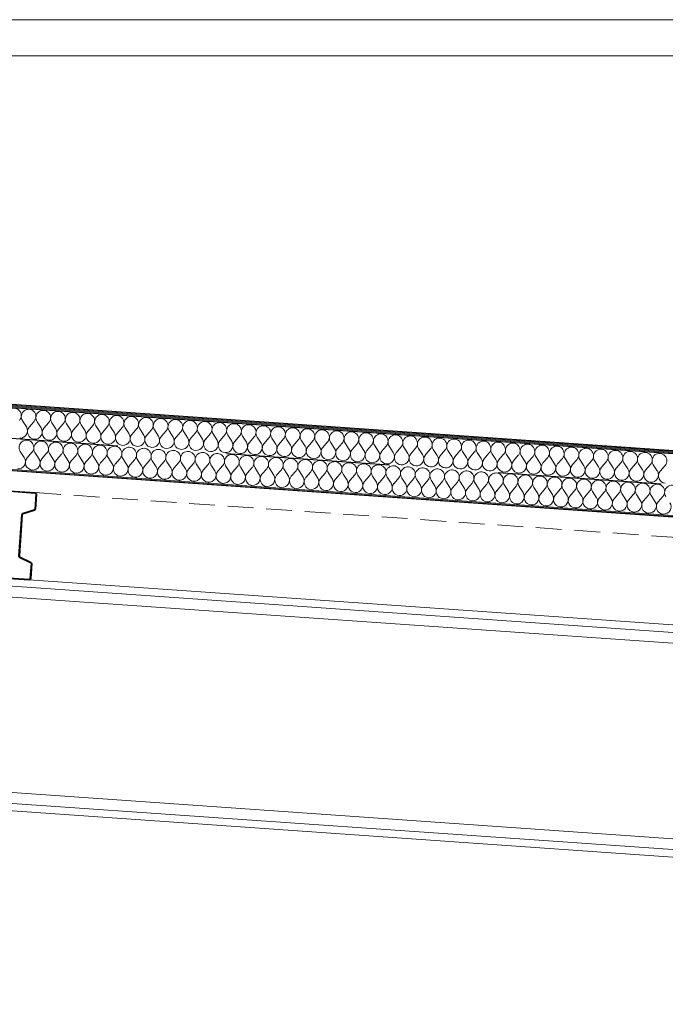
# Model space of a CAD drawing. Header units: millimetres. Extents: x 30792 to 66615, y -300 to 6970.
# Tile 37 of 58: x 56823 to 58077, y 5022 to 6935. Entities that reach past the tile are written whole.
import ezdxf

# ---------------------------------------------------------------- set-up
doc = ezdxf.new("R2010")
doc.units = ezdxf.units.MM
doc.header["$MEASUREMENT"] = 0
for name, pattern in [('Discontinu', [529.166651, 317.499995, -211.666656]), ('Pointillé', [75, 50, -25]), ('Wipeout_Contour', [1000, 0, -1000])]:
    doc.linetypes.add(name, pattern=pattern)
for name, color, linetype in [('Finitions - Etanchéité.5-Etanchéité', 7, 'Continuous'), ('Métal _ Charpente Couverture.Charp_Couv_Bard_Métal', 7, 'Continuous'), ('Métal _ Charpente.Charp_Couv_Bard_Métal', 7, 'Continuous'), ('Métal _ Finitions.Charp_Couv_Bard_Méta', 7, 'Continuous')]:
    doc.layers.add(name, color=color, linetype=linetype)

# ---------------------------------------------------------------- blocks, each defined once
blk = doc.blocks.new('*X38')
at = {"layer": 'Finitions - Etanchéité.5-Etanchéité', "linetype": 'Continuous', "lineweight": 15, "true_color": 0x2e45b3}
blk.add_hatch(color=175, dxfattribs=at).paths.add_polyline_path([(63618.3, 5705.5), (63618.3, 5707.5), (48778.3, 6745.3), (48778.3, 6743.3)])
blk = doc.blocks.new('*X39')
at = {"layer": 'Finitions - Etanchéité.5-Etanchéité', "linetype": 'Continuous', "lineweight": 15, "true_color": 0x6a6a6a}
blk.add_hatch(color=251, dxfattribs=at).paths.add_polyline_path([(63618.3, 5707.5), (63618.3, 5709.5), (48778.3, 6747.3), (48778.3, 6745.3)])
blk = doc.blocks.new('*X40')
at = {"layer": 'Finitions - Etanchéité.5-Etanchéité', "linetype": 'Continuous', "lineweight": 15, "true_color": 0xe8e8e8}
blk.add_hatch(color=254, dxfattribs=at).paths.add_polyline_path([(63618.3, 5709.5), (63618.3, 5711.6), (48778.3, 6749.3), (48778.3, 6747.3)])
blk = doc.blocks.new('*X41')
at = {"layer": 'Finitions - Etanchéité.5-Etanchéité', "color": 2, "linetype": 'Continuous', "lineweight": 15, "true_color": 0xfee600}
for p, q in [((56827.9, 6156), (56835.6, 6144)), ((56850.7, 6154.4), (56841.3, 6143.6)), ((56856.4, 6154), (56864.1, 6142)), ((56879.2, 6152.4), (56869.8, 6141.6)), ((56884.9, 6152), (56892.6, 6140)), ((56907.7, 6150.4), (56898.3, 6139.6)), ((56913.4, 6150), (56921.1, 6138)), ((56936.2, 6148.5), (56926.8, 6137.7)), ((56941.9, 6148.1), (56949.6, 6136.1)), ((56964.7, 6146.5), (56955.3, 6135.7)), ((56970.4, 6146.1), (56978.1, 6134.1)), ((56993.2, 6144.5), (56983.8, 6133.7)), ((56998.9, 6144.1), (57006.6, 6132.1)), ((57021.7, 6142.5), (57012.3, 6131.7)), ((57027.4, 6142.1), (57035.1, 6130.1)), ((57050.2, 6140.5), (57040.8, 6129.7)), ((57055.9, 6140.1), (57063.6, 6128.1)), ((57078.7, 6138.5), (57069.3, 6127.7)), ((57084.4, 6138.1), (57092.1, 6126.1)), ((57107.2, 6136.5), (57097.8, 6125.7)), ((57112.9, 6136.1), (57120.6, 6124.1)), ((57135.7, 6134.5), (57126.3, 6123.7)), ((57141.4, 6134.1), (57149.1, 6122.1)), ((57164.2, 6132.5), (57154.8, 6121.7)), ((57169.9, 6132.1), (57177.6, 6120.1)), ((57192.7, 6130.5), (57183.3, 6119.7)), ((57198.4, 6130.1), (57206.1, 6118.1)), ((57221.2, 6128.5), (57211.8, 6117.7)), ((57226.9, 6128.1), (57234.6, 6116.1)), ((57249.7, 6126.5), (57240.3, 6115.7)), ((57255.4, 6126.1), (57263.1, 6114.1)), ((57278.2, 6124.5), (57268.8, 6113.7)), ((57283.9, 6124.1), (57291.6, 6112.1)), ((57306.7, 6122.5), (57297.3, 6111.7)), ((57312.4, 6122.1), (57320.1, 6110.1)), ((57335.2, 6120.6), (57325.8, 6109.7)), ((57340.9, 6120.2), (57348.6, 6108.2)), ((57363.7, 6118.6), (57354.3, 6107.8)), ((57369.4, 6118.2), (57377.1, 6106.2)), ((57392.2, 6116.6), (57382.8, 6105.8)), ((57397.9, 6116.2), (57405.6, 6104.2)), ((57420.7, 6114.6), (57411.3, 6103.8)), ((57426.4, 6114.2), (57434.1, 6102.2)), ((57449.2, 6112.6), (57439.8, 6101.8)), ((57454.9, 6112.2), (57462.6, 6100.2)), ((57477.7, 6110.6), (57468.3, 6099.8)), ((57483.4, 6110.2), (57491.1, 6098.2)), ((57506.2, 6108.6), (57496.8, 6097.8)), ((57511.9, 6108.2), (57519.6, 6096.2)), ((57534.7, 6106.6), (57525.4, 6095.8)), ((57540.4, 6106.2), (57548.2, 6094.2)), ((57563.2, 6104.6), (57553.9, 6093.8)), ((57568.9, 6104.2), (57576.7, 6092.2)), ((57591.7, 6102.6), (57582.4, 6091.8)), ((57597.4, 6102.2), (57605.2, 6090.2)), ((57620.2, 6100.6), (57610.9, 6089.8)), ((57625.9, 6100.2), (57633.7, 6088.2)), ((57648.7, 6098.6), (57639.4, 6087.8)), ((57654.4, 6098.2), (57662.2, 6086.2)), ((57677.2, 6096.6), (57667.9, 6085.8)), ((57682.9, 6096.2), (57690.7, 6084.2)), ((57705.7, 6094.6), (57696.4, 6083.8)), ((57711.4, 6094.2), (57719.2, 6082.2)), ((57734.2, 6092.6), (57724.9, 6081.8)), ((57739.9, 6092.3), (57747.7, 6080.3)), ((57762.7, 6090.7), (57753.4, 6079.9)), ((57768.4, 6090.3), (57776.2, 6078.3)), ((57791.2, 6088.7), (57781.9, 6077.9)), ((57796.9, 6088.3), (57804.7, 6076.3)), ((57819.7, 6086.7), (57810.4, 6075.9)), ((57825.4, 6086.3), (57833.2, 6074.3)), ((57848.2, 6084.7), (57838.9, 6073.9)), ((57853.9, 6084.3), (57861.7, 6072.3)), ((57876.7, 6082.7), (57867.4, 6071.9)), ((57882.4, 6082.3), (57890.2, 6070.3)), ((57905.2, 6080.7), (57895.9, 6069.9)), ((57910.9, 6080.3), (57918.7, 6068.3)), ((57933.7, 6078.7), (57924.4, 6067.9)), ((57939.4, 6078.3), (57947.2, 6066.3)), ((57962.2, 6076.7), (57952.9, 6065.9)), ((57967.9, 6076.3), (57975.7, 6064.3)), ((57990.7, 6074.7), (57981.4, 6063.9)), ((57996.4, 6074.3), (58004.2, 6062.3)), ((58019.2, 6072.7), (58009.9, 6061.9)), ((58024.9, 6072.3), (58032.7, 6060.3)), ((58047.7, 6070.7), (58038.4, 6059.9)), ((58053.4, 6070.3), (58061.2, 6058.3)), ((58076.2, 6068.7), (58066.9, 6057.9))]:
    blk.add_line(p, q, dxfattribs=at)
for centre, start, end in [((56811.3, 6165.8), 319.1301, 212.8699), ((56839.9, 6163.8), 319.1301, 212.8699), ((56868.4, 6161.8), 319.1301, 212.8699), ((56896.9, 6159.8), 319.1301, 212.8699), ((56925.4, 6157.8), 319.1301, 212.8699), ((56953.9, 6155.8), 319.1301, 212.8699), ((56982.4, 6153.8), 319.1301, 212.8699), ((57010.9, 6151.8), 319.1301, 212.8699), ((57039.4, 6149.8), 319.1301, 212.8699), ((57067.9, 6147.8), 319.1301, 212.8699), ((57096.4, 6145.8), 319.1301, 212.8699), ((56823.6, 6136.3), 266, 32.8699), ((56852.1, 6134.3), 139.1301, 266), ((56852.1, 6134.3), 266, 32.8699), ((56880.6, 6132.3), 139.1301, 266), ((57124.9, 6143.9), 319.1301, 212.8699), ((57153.4, 6141.9), 319.1301, 212.8699), ((57181.9, 6139.9), 319.1301, 212.8699), ((57210.4, 6137.9), 319.1301, 212.8699), ((57238.9, 6135.9), 319.1301, 212.8699), ((57267.4, 6133.9), 319.1301, 212.8699), ((57295.9, 6131.9), 319.1301, 212.8699), ((57324.4, 6129.9), 319.1301, 212.8699), ((57352.9, 6127.9), 319.1301, 212.8699), ((56880.6, 6132.3), 266, 32.8699), ((56909.1, 6130.3), 139.1301, 266), ((56909.1, 6130.3), 266, 32.8699), ((56937.6, 6128.3), 139.1301, 266), ((56937.6, 6128.3), 266, 32.8699), ((56966.1, 6126.3), 139.1301, 266), ((56966.1, 6126.3), 266, 32.8699), ((56994.6, 6124.3), 139.1301, 266), ((56994.6, 6124.3), 266, 32.8699), ((57023.1, 6122.3), 139.1301, 266), ((57023.1, 6122.3), 266, 32.8699), ((57051.6, 6120.3), 139.1301, 266), ((57051.6, 6120.3), 266, 32.8699), ((57080.1, 6118.3), 139.1301, 266), ((57080.1, 6118.3), 266, 32.8699), ((57108.6, 6116.3), 139.1301, 266), ((57108.6, 6116.3), 266, 32.8699), ((57137.1, 6114.4), 139.1301, 266), ((57137.1, 6114.4), 266, 32.8699), ((57165.6, 6112.4), 139.1301, 266), ((57381.4, 6125.9), 319.1301, 212.8699), ((57409.9, 6123.9), 319.1301, 212.8699), ((57438.4, 6121.9), 319.1301, 212.8699), ((57466.9, 6119.9), 319.1301, 212.8699), ((57495.4, 6117.9), 319.1301, 212.8699), ((57523.9, 6115.9), 319.1301, 212.8699), ((57552.4, 6114), 319.1301, 212.8699), ((57580.9, 6112), 319.1301, 212.8699), ((57609.4, 6110), 319.1301, 212.8699), ((57637.9, 6108), 319.1301, 212.8699), ((57165.6, 6112.4), 266, 32.8699), ((57194.1, 6110.4), 139.1301, 266), ((57194.1, 6110.4), 266, 32.8699), ((57222.6, 6108.4), 139.1301, 266), ((57222.6, 6108.4), 266, 32.8699), ((57251.1, 6106.4), 139.1301, 266), ((57251.1, 6106.4), 266, 32.8699), ((57279.6, 6104.4), 139.1301, 266), ((57279.6, 6104.4), 266, 32.8699), ((57308.1, 6102.4), 139.1301, 266), ((57308.1, 6102.4), 266, 32.8699), ((57336.6, 6100.4), 139.1301, 266), ((57336.6, 6100.4), 266, 32.8699), ((57365.1, 6098.4), 139.1301, 266), ((57365.1, 6098.4), 266, 32.8699), ((57393.6, 6096.4), 139.1301, 266), ((57393.6, 6096.4), 266, 32.8699), ((57422.1, 6094.4), 139.1301, 266), ((57422.1, 6094.4), 266, 32.8699), ((57666.4, 6106), 319.1301, 212.8699), ((57694.9, 6104), 319.1301, 212.8699), ((57723.4, 6102), 319.1301, 212.8699), ((57751.9, 6100), 319.1301, 212.8699), ((57780.4, 6098), 319.1301, 212.8699), ((57808.9, 6096), 319.1301, 212.8699), ((57837.4, 6094), 319.1301, 212.8699), ((57865.9, 6092), 319.1301, 212.8699), ((57894.4, 6090), 319.1301, 212.8699), ((57922.9, 6088), 319.1301, 212.8699), ((57450.6, 6092.4), 139.1301, 266), ((57450.6, 6092.4), 266, 32.8699), ((57479.1, 6090.4), 139.1301, 266), ((57479.1, 6090.4), 266, 32.8699), ((57507.7, 6088.4), 139.1301, 266), ((57507.7, 6088.4), 266, 32.8699), ((57536.2, 6086.4), 139.1301, 266), ((57536.2, 6086.4), 266, 32.8699), ((57564.7, 6084.5), 139.1301, 266), ((57564.7, 6084.5), 266, 32.8699), ((57593.2, 6082.5), 139.1301, 266), ((57593.2, 6082.5), 266, 32.8699), ((57621.7, 6080.5), 139.1301, 266), ((57621.7, 6080.5), 266, 32.8699), ((57650.2, 6078.5), 139.1301, 266), ((57650.2, 6078.5), 266, 32.8699), ((57678.7, 6076.5), 139.1301, 266), ((57678.7, 6076.5), 266, 32.8699), ((57707.2, 6074.5), 139.1301, 266), ((57951.4, 6086.1), 319.1301, 212.8699), ((57979.9, 6084.1), 319.1301, 212.8699), ((58008.4, 6082.1), 319.1301, 212.8699), ((58036.9, 6080.1), 319.1301, 212.8699), ((58065.4, 6078.1), 319.1301, 212.8699), ((57707.2, 6074.5), 266, 32.8699), ((57735.7, 6072.5), 139.1301, 266), ((57735.7, 6072.5), 266, 32.8699), ((57764.2, 6070.5), 139.1301, 266), ((57764.2, 6070.5), 266, 32.8699), ((57792.7, 6068.5), 139.1301, 266), ((57792.7, 6068.5), 266, 32.8699), ((57821.2, 6066.5), 139.1301, 266), ((57821.2, 6066.5), 266, 32.8699), ((57849.7, 6064.5), 139.1301, 266), ((57849.7, 6064.5), 266, 32.8699), ((57878.2, 6062.5), 139.1301, 266), ((57878.2, 6062.5), 266, 32.8699), ((57906.7, 6060.5), 139.1301, 266), ((57906.7, 6060.5), 266, 32.8699), ((57935.2, 6058.5), 139.1301, 266), ((57935.2, 6058.5), 266, 32.8699), ((57963.7, 6056.6), 139.1301, 266), ((57963.7, 6056.6), 266, 32.8699), ((57992.2, 6054.6), 139.1301, 266), ((57992.2, 6054.6), 266, 32.8699), ((58020.7, 6052.6), 139.1301, 266), ((58020.7, 6052.6), 266, 32.8699), ((58049.2, 6050.6), 139.1301, 266), ((58049.2, 6050.6), 266, 32.8699), ((58077.7, 6048.6), 139.1301, 266)]:
    blk.add_arc(centre, 14.3, start, end, dxfattribs=at)
blk = doc.blocks.new('*X42')
at = {"layer": 'Finitions - Etanchéité.5-Etanchéité', "color": 2, "linetype": 'Continuous', "lineweight": 15, "true_color": 0xfee600}
for p, q in [((56823.7, 6096.2), (56831.4, 6084.2)), ((56846.5, 6094.6), (56837.1, 6083.8)), ((56852.2, 6094.2), (56859.9, 6082.2)), ((56875, 6092.6), (56865.6, 6081.8)), ((56880.7, 6092.2), (56888.4, 6080.2)), ((56903.5, 6090.6), (56894.1, 6079.8)), ((56909.2, 6090.2), (56916.9, 6078.2)), ((56932, 6088.6), (56922.6, 6077.8)), ((56937.7, 6088.2), (56945.4, 6076.2)), ((56960.5, 6086.6), (56951.1, 6075.8)), ((56966.2, 6086.2), (56973.9, 6074.2)), ((56989, 6084.6), (56979.6, 6073.8)), ((56994.7, 6084.2), (57002.4, 6072.2)), ((57017.5, 6082.6), (57008.1, 6071.8)), ((57023.2, 6082.2), (57030.9, 6070.2)), ((57046, 6080.6), (57036.6, 6069.8)), ((57051.7, 6080.2), (57059.4, 6068.2)), ((57074.5, 6078.6), (57065.1, 6067.8)), ((57080.2, 6078.2), (57087.9, 6066.2)), ((57103, 6076.6), (57093.6, 6065.8)), ((57108.7, 6076.2), (57116.4, 6064.2)), ((57131.5, 6074.6), (57122.1, 6063.8)), ((57137.2, 6074.3), (57144.9, 6062.3)), ((57160, 6072.7), (57150.6, 6061.9)), ((57165.7, 6072.3), (57173.4, 6060.3)), ((57188.5, 6070.7), (57179.1, 6059.9)), ((57194.2, 6070.3), (57201.9, 6058.3)), ((57217, 6068.7), (57207.6, 6057.9)), ((57222.7, 6068.3), (57230.4, 6056.3)), ((57245.5, 6066.7), (57236.1, 6055.9)), ((57251.2, 6066.3), (57258.9, 6054.3)), ((57274, 6064.7), (57264.6, 6053.9)), ((57279.7, 6064.3), (57287.4, 6052.3)), ((57302.5, 6062.7), (57293.2, 6051.9)), ((57308.2, 6062.3), (57316, 6050.3)), ((57331, 6060.7), (57321.7, 6049.9)), ((57336.7, 6060.3), (57344.5, 6048.3)), ((57359.5, 6058.7), (57350.2, 6047.9)), ((57365.2, 6058.3), (57373, 6046.3)), ((57388, 6056.7), (57378.7, 6045.9)), ((57393.7, 6056.3), (57401.5, 6044.3)), ((57416.5, 6054.7), (57407.2, 6043.9)), ((57422.2, 6054.3), (57430, 6042.3)), ((57445, 6052.7), (57435.7, 6041.9)), ((57450.7, 6052.3), (57458.5, 6040.3)), ((57473.5, 6050.7), (57464.2, 6039.9)), ((57479.2, 6050.3), (57487, 6038.3)), ((57502, 6048.7), (57492.7, 6037.9)), ((57507.7, 6048.3), (57515.5, 6036.3)), ((57530.5, 6046.7), (57521.2, 6035.9)), ((57536.2, 6046.3), (57544, 6034.3)), ((57559, 6044.8), (57549.7, 6034)), ((57564.7, 6044.4), (57572.5, 6032.4)), ((57587.5, 6042.8), (57578.2, 6032)), ((57593.2, 6042.4), (57601, 6030.4)), ((57616, 6040.8), (57606.7, 6030)), ((57621.7, 6040.4), (57629.5, 6028.4)), ((57644.5, 6038.8), (57635.2, 6028)), ((57650.2, 6038.4), (57658, 6026.4)), ((57673, 6036.8), (57663.7, 6026)), ((57678.7, 6036.4), (57686.5, 6024.4)), ((57701.5, 6034.8), (57692.2, 6024)), ((57707.2, 6034.4), (57715, 6022.4)), ((57730, 6032.8), (57720.7, 6022)), ((57735.7, 6032.4), (57743.5, 6020.4)), ((57758.5, 6030.8), (57749.2, 6020)), ((57764.2, 6030.4), (57772, 6018.4)), ((57787, 6028.8), (57777.7, 6018)), ((57792.7, 6028.4), (57800.5, 6016.4)), ((57815.5, 6026.8), (57806.2, 6016)), ((57821.2, 6026.4), (57829, 6014.4)), ((57844, 6024.8), (57834.7, 6014)), ((57849.7, 6024.4), (57857.5, 6012.4)), ((57872.5, 6022.8), (57863.2, 6012)), ((57878.2, 6022.4), (57886, 6010.4)), ((57901, 6020.8), (57891.7, 6010)), ((57906.7, 6020.4), (57914.5, 6008.4)), ((57929.5, 6018.8), (57920.2, 6008)), ((57935.2, 6018.4), (57943, 6006.4)), ((57958, 6016.9), (57948.7, 6006)), ((57963.7, 6016.5), (57971.5, 6004.5)), ((57986.5, 6014.9), (57977.2, 6004.1)), ((57992.2, 6014.5), (58000, 6002.5)), ((58015, 6012.9), (58005.7, 6002.1)), ((58020.7, 6012.5), (58028.5, 6000.5)), ((58043.5, 6010.9), (58034.2, 6000.1)), ((58049.2, 6010.5), (58057, 5998.5)), ((58072, 6008.9), (58062.7, 5998.1))]:
    blk.add_line(p, q, dxfattribs=at)
for centre, start, end in [((56835.7, 6103.9), 319.1301, 212.8699), ((56864.2, 6101.9), 319.1301, 212.8699), ((56892.7, 6099.9), 319.1301, 212.8699), ((56921.2, 6097.9), 319.1301, 212.8699), ((56949.7, 6096), 319.1301, 212.8699), ((56978.2, 6094), 319.1301, 212.8699), ((57006.7, 6092), 319.1301, 212.8699), ((57035.2, 6090), 319.1301, 212.8699), ((57063.7, 6088), 319.1301, 212.8699), ((56819.4, 6076.4), 266, 32.8699), ((56847.9, 6074.4), 139.1301, 266), ((57092.2, 6086), 319.1301, 212.8699), ((57120.7, 6084), 319.1301, 212.8699), ((57149.2, 6082), 319.1301, 212.8699), ((57177.7, 6080), 319.1301, 212.8699), ((57206.2, 6078), 319.1301, 212.8699), ((57234.7, 6076), 319.1301, 212.8699), ((57263.2, 6074), 319.1301, 212.8699), ((57291.7, 6072), 319.1301, 212.8699), ((57320.2, 6070), 319.1301, 212.8699), ((56847.9, 6074.4), 266, 32.8699), ((56876.4, 6072.4), 139.1301, 266), ((56876.4, 6072.4), 266, 32.8699), ((56904.9, 6070.4), 139.1301, 266), ((56904.9, 6070.4), 266, 32.8699), ((56933.4, 6068.4), 139.1301, 266), ((56933.4, 6068.4), 266, 32.8699), ((56961.9, 6066.5), 139.1301, 266), ((56961.9, 6066.5), 266, 32.8699), ((56990.4, 6064.5), 139.1301, 266), ((56990.4, 6064.5), 266, 32.8699), ((57018.9, 6062.5), 139.1301, 266), ((57018.9, 6062.5), 266, 32.8699), ((57047.4, 6060.5), 139.1301, 266), ((57047.4, 6060.5), 266, 32.8699), ((57075.9, 6058.5), 139.1301, 266), ((57075.9, 6058.5), 266, 32.8699), ((57104.4, 6056.5), 139.1301, 266), ((57104.4, 6056.5), 266, 32.8699), ((57132.9, 6054.5), 139.1301, 266), ((57348.7, 6068.1), 319.1301, 212.8699), ((57377.2, 6066.1), 319.1301, 212.8699), ((57405.7, 6064.1), 319.1301, 212.8699), ((57434.2, 6062.1), 319.1301, 212.8699), ((57462.7, 6060.1), 319.1301, 212.8699), ((57491.2, 6058.1), 319.1301, 212.8699), ((57519.7, 6056.1), 319.1301, 212.8699), ((57548.2, 6054.1), 319.1301, 212.8699), ((57576.7, 6052.1), 319.1301, 212.8699), ((57605.2, 6050.1), 319.1301, 212.8699), ((57132.9, 6054.5), 266, 32.8699), ((57161.4, 6052.5), 139.1301, 266), ((57161.4, 6052.5), 266, 32.8699), ((57189.9, 6050.5), 139.1301, 266), ((57189.9, 6050.5), 266, 32.8699), ((57218.4, 6048.5), 139.1301, 266), ((57218.4, 6048.5), 266, 32.8699), ((57246.9, 6046.5), 139.1301, 266), ((57246.9, 6046.5), 266, 32.8699), ((57275.5, 6044.5), 139.1301, 266), ((57275.5, 6044.5), 266, 32.8699), ((57304, 6042.5), 139.1301, 266), ((57304, 6042.5), 266, 32.8699), ((57332.5, 6040.5), 139.1301, 266), ((57332.5, 6040.5), 266, 32.8699), ((57361, 6038.6), 139.1301, 266), ((57361, 6038.6), 266, 32.8699), ((57389.5, 6036.6), 139.1301, 266), ((57633.7, 6048.1), 319.1301, 212.8699), ((57662.2, 6046.1), 319.1301, 212.8699), ((57690.7, 6044.1), 319.1301, 212.8699), ((57719.2, 6042.1), 319.1301, 212.8699), ((57747.7, 6040.1), 319.1301, 212.8699), ((57776.2, 6038.2), 319.1301, 212.8699), ((57804.7, 6036.2), 319.1301, 212.8699), ((57833.2, 6034.2), 319.1301, 212.8699), ((57861.7, 6032.2), 319.1301, 212.8699), ((57389.5, 6036.6), 266, 32.8699), ((57418, 6034.6), 139.1301, 266), ((57418, 6034.6), 266, 32.8699), ((57446.5, 6032.6), 139.1301, 266), ((57446.5, 6032.6), 266, 32.8699), ((57475, 6030.6), 139.1301, 266), ((57475, 6030.6), 266, 32.8699), ((57503.5, 6028.6), 139.1301, 266), ((57503.5, 6028.6), 266, 32.8699), ((57532, 6026.6), 139.1301, 266), ((57532, 6026.6), 266, 32.8699), ((57560.5, 6024.6), 139.1301, 266), ((57560.5, 6024.6), 266, 32.8699), ((57589, 6022.6), 139.1301, 266), ((57589, 6022.6), 266, 32.8699), ((57617.5, 6020.6), 139.1301, 266), ((57617.5, 6020.6), 266, 32.8699), ((57646, 6018.6), 139.1301, 266), ((57646, 6018.6), 266, 32.8699), ((57674.5, 6016.6), 139.1301, 266), ((57890.2, 6030.2), 319.1301, 212.8699), ((57918.7, 6028.2), 319.1301, 212.8699), ((57947.2, 6026.2), 319.1301, 212.8699), ((57975.7, 6024.2), 319.1301, 212.8699), ((58004.2, 6022.2), 319.1301, 212.8699), ((58032.7, 6020.2), 319.1301, 212.8699), ((58061.2, 6018.2), 319.1301, 212.8699), ((58089.7, 6016.2), 319.1301, 212.8699), ((57674.5, 6016.6), 266, 32.8699), ((57703, 6014.6), 139.1301, 266), ((57703, 6014.6), 266, 32.8699), ((57731.5, 6012.6), 139.1301, 266), ((57731.5, 6012.6), 266, 32.8699), ((57760, 6010.7), 139.1301, 266), ((57760, 6010.7), 266, 32.8699), ((57788.5, 6008.7), 139.1301, 266), ((57788.5, 6008.7), 266, 32.8699), ((57817, 6006.7), 139.1301, 266), ((57817, 6006.7), 266, 32.8699), ((57845.5, 6004.7), 139.1301, 266), ((57845.5, 6004.7), 266, 32.8699), ((57874, 6002.7), 139.1301, 266), ((57874, 6002.7), 266, 32.8699), ((57902.5, 6000.7), 139.1301, 266), ((57902.5, 6000.7), 266, 32.8699), ((57931, 5998.7), 139.1301, 266), ((57931, 5998.7), 266, 32.8699), ((57959.5, 5996.7), 139.1301, 266), ((57959.5, 5996.7), 266, 32.8699), ((57988, 5994.7), 139.1301, 266), ((57988, 5994.7), 266, 32.8699), ((58016.5, 5992.7), 139.1301, 266), ((58016.5, 5992.7), 266, 32.8699), ((58045, 5990.7), 139.1301, 266), ((58045, 5990.7), 266, 32.8699), ((58073.5, 5988.7), 139.1301, 266), ((58073.5, 5988.7), 266, 32.8699)]:
    blk.add_arc(centre, 14.3, start, end, dxfattribs=at)
blk = doc.blocks.new('Élément de coupe_34')
at = {"layer": 'Finitions - Etanchéité.5-Etanchéité', "linetype": 'Continuous', "lineweight": 15, "true_color": 0x3e35cc}
blk.add_hatch(color=182, dxfattribs=at).paths.add_polyline_path([(63618.3, 5583.2), (63618.3, 5585.2), (48778.3, 6623), (48778.3, 6621)])
at = {"layer": 'Finitions - Etanchéité.5-Etanchéité', "linetype": 'Continuous', "lineweight": 15, "true_color": 0x2e45b3}
h = blk.add_hatch(dxfattribs=at)
h.set_pattern_fill('Acier', color=175, style=0, pattern_type=2)
h.set_pattern_definition([(41, (0, 0), (-73.80664, 84.90483), []), (41, (-24.6, 28.3), (-73.80664, 84.90483), [])])
h.paths.add_polyline_path([(63618.3, 5582.3), (63618.3, 5583.2), (48778.3, 6621), (48778.3, 6620.1)])
at = {"layer": 'Finitions - Etanchéité.5-Etanchéité', "lineweight": 0}
for name in ['*X40', '*X39', '*X38']:
    blk.add_blockref(name, (0, 0), dxfattribs=at)
at = {"color": 254, "linetype": 'Wipeout_Contour', "lineweight": 0, "ltscale": 226218.050054}
blk.add_wipeout([(63618.3, 5645.4), (63618.3, 5705.5), (48778.3, 6743.3), (48778.3, 6683.1)], dxfattribs=at).dxf.layer = 'Finitions - Etanchéité.5-Etanchéité'
at = {"layer": 'Finitions - Etanchéité.5-Etanchéité', "lineweight": 0}
blk.add_blockref('*X41', (0, 0), dxfattribs=at)
at = {"color": 254, "linetype": 'Wipeout_Contour', "lineweight": 0, "ltscale": 226191.088457}
blk.add_wipeout([(63618.3, 5585.2), (63618.3, 5645.4), (48778.3, 6683.1), (48778.3, 6623)], dxfattribs=at).dxf.layer = 'Finitions - Etanchéité.5-Etanchéité'
at = {"layer": 'Finitions - Etanchéité.5-Etanchéité', "color": 7, "linetype": 'Continuous', "lineweight": 25}
for p, q in [((48778.3, 6749.3), (63618.3, 5711.6)), ((48778.3, 6743.3), (63618.3, 5705.5))]:
    blk.add_line(p, q, dxfattribs=at)
at = {"layer": 'Finitions - Etanchéité.5-Etanchéité', "color": 7, "linetype": 'Continuous', "lineweight": 15}
for p, q in [((48778.3, 6747.3), (63618.3, 5709.5)), ((48778.3, 6745.3), (63618.3, 5707.5)), ((48778.3, 6623), (63618.3, 5585.2)), ((48778.3, 6621), (63618.3, 5583.2)), ((48778.3, 6620.1), (63618.3, 5582.3))]:
    blk.add_line(p, q, dxfattribs=at)
at = {"layer": 'Finitions - Etanchéité.5-Etanchéité', "color": 7, "linetype": 'Discontinu', "lineweight": 25}
blk.add_line((48778.3, 6683.1), (63618.3, 5645.4), dxfattribs=at)
at = {"layer": 'Finitions - Etanchéité.5-Etanchéité', "color": 251, "linetype": 'Pointillé', "lineweight": 15, "true_color": 0x6a6a6a}
blk.add_line((56852.7, 6016.2), (58249.3, 5918.6), dxfattribs=at)
at = {"layer": 'Finitions - Etanchéité.5-Etanchéité', "lineweight": 0}
blk.add_blockref('*X42', (0, 0), dxfattribs=at)
blk = doc.blocks.new('Élément de coupe_42')
at = {"layer": 'Métal _ Charpente Couverture.Charp_Couv_Bard_Métal', "linetype": 'Continuous', "lineweight": 15, "true_color": 0x2e45b3}
h = blk.add_hatch(dxfattribs=at)
h.set_pattern_fill('Acier', color=175, style=0, pattern_type=2)
h.set_pattern_definition([(135, (0, 0), (79.54951, 79.54951), []), (135, (-26.52, -26.52), (79.54951, 79.54951), [])])
h.paths.add_polyline_path([(56802.8, 6019.7), (56800.6, 6019), (56799.6, 6016.9), (56798.8, 6005), (56800.3, 6004.9), (56801.1, 6016.8), (56801.6, 6017.9), (56802.7, 6018.2), (56852.6, 6014.7), (56853.6, 6014.2), (56854, 6013.1), (56852, 5984.2), (56851.6, 5983.4), (56850.9, 5982.9), (56828.2, 5975.6), (56826.7, 5974.6), (56826.1, 5973), (56820.5, 5893.2), (56820.9, 5891.5), (56822.2, 5890.3), (56843.7, 5879.9), (56844.4, 5879.3), (56844.6, 5878.4), (56842.5, 5849.5), (56842, 5848.5), (56840.9, 5848.2), (56791.1, 5851.6), (56790, 5852.2), (56789.7, 5853.2), (56790.5, 5865.2), (56789, 5865.3), (56788.2, 5853.3), (56788.9, 5851.2), (56791, 5850.1), (56840.8, 5846.7), (56843, 5847.4), (56844, 5849.4), (56846.1, 5878.3), (56845.7, 5880), (56844.4, 5881.2), (56822.9, 5891.6), (56822.2, 5892.2), (56822, 5893.1), (56827.6, 5972.9), (56827.9, 5973.7), (56828.6, 5974.2), (56851.4, 5981.5), (56852.8, 5982.5), (56853.5, 5984.1), (56855.5, 6013), (56854.7, 6015.2), (56852.7, 6016.2)])
at = {"layer": 'Métal _ Charpente Couverture.Charp_Couv_Bard_Métal', "color": 7, "linetype": 'Continuous', "lineweight": 25}
for p, q in [((56802.8, 6019.7), (56800.6, 6019)), ((56802.8, 6019.7), (56852.7, 6016.2)), ((56852.7, 6016.2), (56854.7, 6015.2)), ((56798.8, 6005), (56800.3, 6004.9)), ((56789, 5865.3), (56790.5, 5865.2))]:
    blk.add_line(p, q, dxfattribs=at)
at = {"layer": 'Métal _ Charpente Couverture.Charp_Couv_Bard_Métal', "color": 7, "linetype": 'Continuous', "lineweight": 25, "flags": 128}
for points in [[(56800.6, 6019), (56799.6, 6016.9), (56798.8, 6005)], [(56801.6, 6017.9), (56801.1, 6016.8), (56800.3, 6004.9)], [(56853.6, 6014.2), (56852.6, 6014.7), (56802.7, 6018.2), (56801.6, 6017.9)], [(56853.6, 6014.2), (56854, 6013.1), (56852, 5984.2), (56851.6, 5983.4)], [(56854.7, 6015.2), (56855.5, 6013), (56853.5, 5984.1), (56852.8, 5982.5)], [(56826.7, 5974.6), (56826.1, 5973), (56820.5, 5893.2), (56820.9, 5891.5)], [(56827.9, 5973.7), (56827.6, 5972.9), (56822, 5893.1), (56822.2, 5892.2)], [(56851.6, 5983.4), (56850.9, 5982.9), (56828.2, 5975.6), (56826.7, 5974.6)], [(56852.8, 5982.5), (56851.4, 5981.5), (56828.6, 5974.2), (56827.9, 5973.7)], [(56822.2, 5892.2), (56822.9, 5891.6), (56844.4, 5881.2), (56845.7, 5880)], [(56820.9, 5891.5), (56822.2, 5890.3), (56843.7, 5879.9), (56844.4, 5879.3)], [(56844.4, 5879.3), (56844.6, 5878.4), (56842.5, 5849.5), (56842, 5848.5)], [(56845.7, 5880), (56846.1, 5878.3), (56844, 5849.4), (56843, 5847.4)], [(56789, 5865.3), (56788.2, 5853.3), (56788.9, 5851.2)], [(56790.5, 5865.2), (56789.7, 5853.2), (56790, 5852.2)], [(56788.9, 5851.2), (56791, 5850.1), (56840.8, 5846.7), (56843, 5847.4)], [(56790, 5852.2), (56791.1, 5851.6), (56840.9, 5848.2), (56842, 5848.5)]]:
    blk.add_lwpolyline(points, dxfattribs=at)
blk = doc.blocks.new('Élément de coupe_63')
at = {"layer": 'Métal _ Finitions.Charp_Couv_Bard_Méta', "color": 7, "linetype": 'Continuous', "lineweight": 15}
for p, q in [((53386.5, 6935), (60507.5, 6935)), ((53589.4, 6865), (60507.5, 6865))]:
    blk.add_line(p, q, dxfattribs=at)
blk = doc.blocks.new('Élément de coupe_108')
at = {"layer": 'Métal _ Charpente.Charp_Couv_Bard_Métal', "color": 7, "linetype": 'Continuous', "lineweight": 15}
for p, q in [((49715, 6330.3), (60637.6, 5566.5)), ((49713.5, 6309.4), (60637.6, 5545.5)), ((49687.1, 5931.5), (62361.4, 5045.2)), ((49684.6, 5896), (62358.9, 5009.7)), ((49685.6, 5910.5), (62360, 5024.3)), ((56840.8, 5846.7), (58237.4, 5749))]:
    blk.add_line(p, q, dxfattribs=at)

msp = doc.modelspace()

# ---------------------------------------------------------------- block references
at = {"layer": 'Finitions - Etanchéité.5-Etanchéité', "lineweight": 0}
msp.add_blockref('Élément de coupe_34', (0, 0), dxfattribs=at)
at = {"layer": 'Métal _ Finitions.Charp_Couv_Bard_Méta', "lineweight": 0}
msp.add_blockref('Élément de coupe_63', (0, 0), dxfattribs=at)

# ---------------------------------------------------------------- next in the draw order: block references
at = {"layer": 'Métal _ Charpente Couverture.Charp_Couv_Bard_Métal', "lineweight": 0}
msp.add_blockref('Élément de coupe_42', (0, 0), dxfattribs=at)
at = {"layer": 'Métal _ Charpente.Charp_Couv_Bard_Métal', "lineweight": 0}
msp.add_blockref('Élément de coupe_108', (0, 0), dxfattribs=at)

doc.saveas('drawing.dxf')
